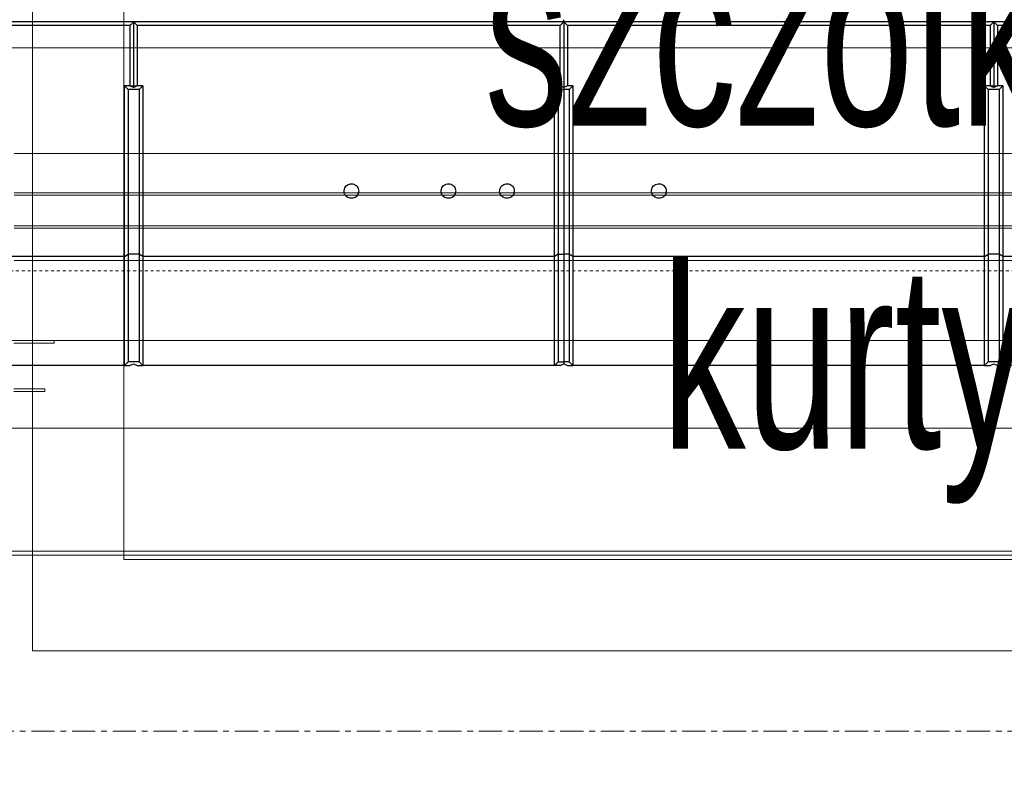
# Model space of a CAD drawing. Header units: millimetres. Extents: x -37728 to 44100, y 631619 to 691915.
# Tile 227 of 256: x 22473 to 23011, y 656547 to 656957. Entities that reach past the tile are written whole.
import ezdxf

# ---------------------------------------------------------------- set-up
doc = ezdxf.new("R2010")
doc.units = ezdxf.units.MM
doc.linetypes.add('__FK_przerywana', pattern=[0.32004, 0.16002, -0.16002])
doc.linetypes.add('Linia siatki', pattern=[2.2225, 1.27, -0.3175, 0.3175, -0.3175])
doc.layers.add('_XREF', color=7, linetype='Continuous')
doc.layers.add('Sonniger opisy', color=255, linetype='Continuous')
for name, color, linetype, lineweight in [('A-DETL-MBND', 252, 'Continuous', 5), ('A-FLOR', 252, 'Continuous', 5), ('A-WALL', 252, 'Continuous', 35), ('G-ANNO-TEXT', 252, 'Continuous', 5), ('I-FURN', 252, 'Continuous', 5), ('I-FURN-IDEN', 252, 'Continuous', 5), ('M-EQPM', 252, 'Continuous', 5), ('S-GRID', 252, 'Continuous', 5)]:
    doc.layers.add(name, color=color, linetype=linetype, lineweight=lineweight)
doc.styles.add('Arial Narrow_1', font='ARIALN.TTF', dxfattribs={"width": 0.8, "height": 10})

# ---------------------------------------------------------------- blocks, each defined once
blk = doc.blocks.new('G200E poziom')
at = {"color": 7, "linetype": 'Continuous'}
for p, q in [((23931.037, 12722.071), (23953.537, 12722.071)), ((23953.537, 12716.111), (23953.537, 12722.071)), ((23953.537, 12722.071), (23953.737, 12721.871)), ((23953.837, 12722.071), (23953.537, 12722.071)), ((23953.737, 12715.978), (23953.737, 12721.871)), ((23953.737, 12721.871), (23954.337, 12721.871)), ((23954.037, 12721.971), (23953.837, 12722.071)), ((23954.237, 12722.071), (23954.037, 12721.971)), ((23954.537, 12722.071), (23954.237, 12722.071)), ((23954.537, 12722.071), (23954.337, 12721.871)), ((23954.337, 12715.978), (23954.337, 12721.871)), ((23954.537, 12722.071), (23954.537, 12716.111)), ((23954.537, 12722.071), (23977.037, 12722.071)), ((23977.037, 12716.111), (23977.037, 12722.071)), ((23977.037, 12722.071), (23977.237, 12721.871)), ((23977.337, 12722.071), (23977.037, 12722.071)), ((23977.237, 12715.978), (23977.237, 12721.871)), ((23977.237, 12721.871), (23977.537, 12721.871)), ((23977.537, 12721.971), (23977.337, 12722.071)), ((23977.737, 12722.071), (23977.537, 12721.971)), ((23977.537, 12721.871), (23977.537, 12721.971)), ((23977.837, 12721.871), (23977.537, 12721.871)), ((23977.537, 12715.978), (23977.537, 12721.871)), ((23977.737, 12722.071), (23978.037, 12722.071)), ((23977.837, 12721.871), (23978.037, 12722.071)), ((23977.837, 12715.978), (23977.837, 12721.871)), ((23978.037, 12722.071), (23978.037, 12716.111)), ((23978.037, 12722.071), (24000.537, 12722.071)), ((24000.537, 12716.111), (24000.537, 12722.071)), ((24000.537, 12722.071), (24000.737, 12721.871)), ((24000.837, 12722.071), (24000.537, 12722.071)), ((24000.737, 12715.978), (24000.737, 12721.871)), ((24000.737, 12721.871), (24001.337, 12721.871)), ((24001.037, 12721.971), (24000.837, 12722.071)), ((24001.237, 12722.071), (24001.037, 12721.971)), ((24001.537, 12722.071), (24001.237, 12722.071)), ((24001.537, 12722.071), (24001.337, 12721.871)), ((24001.337, 12715.978), (24001.337, 12721.871)), ((24001.537, 12722.071), (24001.537, 12716.111)), ((24001.537, 12722.071), (24024.037, 12722.071)), ((23931.037, 12716.111), (23953.537, 12716.111)), ((23953.537, 12706.771), (23953.537, 12716.111)), ((23953.537, 12716.111), (23953.737, 12715.978)), ((23953.737, 12706.967), (23953.737, 12715.978)), ((23953.737, 12715.978), (23954.337, 12715.978)), ((23954.537, 12716.111), (23954.337, 12715.978)), ((23954.337, 12706.967), (23954.337, 12715.978)), ((23954.537, 12716.111), (23954.537, 12706.771)), ((23954.537, 12716.111), (23977.037, 12716.111)), ((23977.037, 12706.771), (23977.037, 12716.111)), ((23977.037, 12716.111), (23977.237, 12715.978)), ((23977.237, 12706.967), (23977.237, 12715.978)), ((23977.237, 12715.978), (23977.537, 12715.978)), ((23977.837, 12715.978), (23977.537, 12715.978)), ((23977.537, 12706.967), (23977.537, 12715.978)), ((23977.837, 12715.978), (23978.037, 12716.111)), ((23977.837, 12706.967), (23977.837, 12715.978)), ((23978.037, 12716.111), (23978.037, 12706.771)), ((23978.037, 12716.111), (24000.537, 12716.111)), ((24000.537, 12706.771), (24000.537, 12716.111)), ((24000.537, 12716.111), (24000.737, 12715.978)), ((24000.737, 12706.967), (24000.737, 12715.978)), ((24000.737, 12715.978), (24001.337, 12715.978)), ((24001.537, 12716.111), (24001.337, 12715.978)), ((24001.337, 12706.967), (24001.337, 12715.978)), ((24001.537, 12716.111), (24001.537, 12706.771)), ((24001.537, 12716.111), (24024.037, 12716.111)), ((23953.737, 12706.967), (23953.537, 12706.771)), ((23953.537, 12706.771), (23953.837, 12706.771)), ((23953.737, 12706.967), (23954.337, 12706.967)), ((23954.037, 12706.769), (23953.837, 12706.771)), ((23954.237, 12706.771), (23954.037, 12706.769)), ((23954.237, 12706.771), (23954.537, 12706.771)), ((23954.537, 12706.771), (23954.337, 12706.967)), ((23977.237, 12706.967), (23977.037, 12706.771)), ((23977.037, 12706.771), (23977.337, 12706.771)), ((23977.237, 12706.967), (23977.537, 12706.967)), ((23977.337, 12706.771), (23977.537, 12706.869)), ((23977.337, 12703.471), (23977.337, 12706.771)), ((23977.837, 12706.967), (23977.537, 12706.967)), ((23977.537, 12706.869), (23977.537, 12706.967)), ((23977.537, 12706.869), (23977.737, 12706.771)), ((23977.537, 12703.274), (23977.537, 12706.869)), ((23978.037, 12706.771), (23977.737, 12706.771)), ((23977.737, 12706.771), (23977.737, 12703.471)), ((23978.037, 12706.771), (23977.837, 12706.967)), ((24000.737, 12706.967), (24000.537, 12706.771)), ((24000.537, 12706.771), (24000.837, 12706.771)), ((24000.737, 12706.967), (24001.337, 12706.967)), ((24001.037, 12706.769), (24000.837, 12706.771)), ((24001.237, 12706.771), (24001.037, 12706.769)), ((24001.237, 12706.771), (24001.537, 12706.771)), ((24001.537, 12706.771), (24001.337, 12706.967)), ((23930.537, 12703.274), (23954.037, 12703.274)), ((23930.737, 12703.471), (23953.837, 12703.471)), ((23954.037, 12703.274), (23977.537, 12703.274)), ((23954.237, 12703.471), (23977.337, 12703.471)), ((23977.337, 12703.471), (23977.537, 12703.274)), ((23977.537, 12703.274), (23977.737, 12703.471)), ((23977.537, 12703.274), (24001.037, 12703.274)), ((23977.537, 12703.274), (23977.537, 12703.154)), ((23977.737, 12703.471), (24000.837, 12703.471)), ((24001.037, 12703.274), (24024.537, 12703.274)), ((24001.237, 12703.471), (24024.337, 12703.471))]:
    blk.add_line(p, q, dxfattribs=at)
for points, knots in [([(23971.937, 12712.521), (23971.941, 12712.476), (23971.95, 12712.386), (23972.02, 12712.266), (23972.122, 12712.175), (23972.249, 12712.123), (23972.385, 12712.117), (23972.516, 12712.155), (23972.627, 12712.235), (23972.705, 12712.347), (23972.742, 12712.478), (23972.734, 12712.615), (23972.68, 12712.742), (23972.587, 12712.843), (23972.466, 12712.908), (23972.331, 12712.929), (23972.197, 12712.904), (23972.078, 12712.837), (23971.989, 12712.734), (23971.943, 12712.622), (23971.939, 12712.549), (23971.937, 12712.521)], [0, 0, 0, 0, 0.053966, 0.107936, 0.161789, 0.215427, 0.268882, 0.322249, 0.375659, 0.429225, 0.483002, 0.536965, 0.591004, 0.644963, 0.698711, 0.752211, 0.805548, 0.858888, 0.912393, 0.966144, 1, 1, 1, 1]), ([(23980.237, 12712.521), (23980.241, 12712.476), (23980.25, 12712.386), (23980.32, 12712.266), (23980.422, 12712.175), (23980.549, 12712.123), (23980.685, 12712.117), (23980.816, 12712.155), (23980.927, 12712.235), (23981.005, 12712.347), (23981.042, 12712.478), (23981.034, 12712.615), (23980.98, 12712.742), (23980.887, 12712.843), (23980.766, 12712.908), (23980.631, 12712.929), (23980.497, 12712.904), (23980.378, 12712.837), (23980.289, 12712.734), (23980.243, 12712.622), (23980.239, 12712.549), (23980.237, 12712.521)], [0, 0, 0, 0, 0.0539658, 0.1079358, 0.1617886, 0.2154272, 0.2688805, 0.3222489, 0.3756592, 0.4292246, 0.4830017, 0.5369646, 0.5910036, 0.6449624, 0.6987111, 0.7522109, 0.8055486, 0.8588879, 0.912393, 0.9661443, 1, 1, 1, 1]), ([(23983.437, 12712.521), (23983.441, 12712.476), (23983.45, 12712.386), (23983.52, 12712.266), (23983.622, 12712.175), (23983.749, 12712.123), (23983.885, 12712.117), (23984.016, 12712.155), (23984.127, 12712.235), (23984.205, 12712.347), (23984.242, 12712.478), (23984.234, 12712.615), (23984.18, 12712.742), (23984.087, 12712.843), (23983.966, 12712.908), (23983.831, 12712.929), (23983.697, 12712.904), (23983.578, 12712.837), (23983.489, 12712.734), (23983.443, 12712.622), (23983.439, 12712.549), (23983.437, 12712.521)], [0, 0, 0, 0, 0.053966, 0.107935, 0.161788, 0.215428, 0.268882, 0.322249, 0.37566, 0.429225, 0.483002, 0.536965, 0.591004, 0.644964, 0.69871, 0.752212, 0.805548, 0.858888, 0.912393, 0.966144, 1, 1, 1, 1]), ([(23988.737, 12712.521), (23988.741, 12712.476), (23988.75, 12712.386), (23988.82, 12712.266), (23988.922, 12712.175), (23989.049, 12712.123), (23989.185, 12712.117), (23989.316, 12712.155), (23989.427, 12712.235), (23989.505, 12712.347), (23989.542, 12712.478), (23989.534, 12712.615), (23989.48, 12712.742), (23989.387, 12712.843), (23989.266, 12712.908), (23989.131, 12712.929), (23988.997, 12712.904), (23988.878, 12712.837), (23988.789, 12712.734), (23988.743, 12712.622), (23988.739, 12712.549), (23988.737, 12712.521)], [0, 0, 0, 0, 0.0539658, 0.1079358, 0.1617886, 0.2154262, 0.2688806, 0.3222501, 0.3756586, 0.4292239, 0.4830011, 0.5369638, 0.5910038, 0.6449618, 0.6987104, 0.7522103, 0.8055479, 0.8588883, 0.9123935, 0.9661443, 1, 1, 1, 1]), ([(23953.837, 12706.771), (23953.853, 12706.779), (23953.887, 12706.796), (23953.953, 12706.828), (23954.003, 12706.853), (23954.037, 12706.869)], [0, 0, 0, 0, 0.249995, 0.500002, 1, 1, 1, 1]), ([(23953.837, 12703.471), (23953.837, 12704.021), (23953.837, 12705.121), (23953.837, 12706.221), (23953.837, 12706.771)], [0, 0, 0, 0, 0.5, 1, 1, 1, 1]), ([(23954.037, 12706.869), (23954.07, 12706.853), (23954.12, 12706.828), (23954.187, 12706.796), (23954.22, 12706.779), (23954.237, 12706.771)], [0, 0, 0, 0, 0.5, 0.750001, 1, 1, 1, 1]), ([(23954.037, 12706.769), (23954.037, 12706.788), (23954.037, 12706.821), (23954.037, 12706.854), (23954.037, 12706.869)], [0, 0, 0, 0, 0.559993, 1, 1, 1, 1]), ([(23954.037, 12703.274), (23954.037, 12703.926), (23954.037, 12705.091), (23954.037, 12706.257), (23954.037, 12706.769)], [0, 0, 0, 0, 0.559971, 1, 1, 1, 1]), ([(23954.237, 12703.471), (23954.237, 12704.021), (23954.237, 12705.121), (23954.237, 12706.221), (23954.237, 12706.771)], [0, 0, 0, 0, 0.5, 1, 1, 1, 1]), ([(24000.837, 12706.771), (24000.853, 12706.779), (24000.887, 12706.796), (24000.953, 12706.828), (24001.003, 12706.853), (24001.037, 12706.869)], [0, 0, 0, 0, 0.249996, 0.499995, 1, 1, 1, 1]), ([(24000.837, 12703.471), (24000.837, 12704.021), (24000.837, 12705.121), (24000.837, 12706.221), (24000.837, 12706.771)], [0, 0, 0, 0, 0.5, 1, 1, 1, 1]), ([(24001.037, 12706.869), (24001.07, 12706.853), (24001.12, 12706.828), (24001.187, 12706.796), (24001.22, 12706.779), (24001.237, 12706.771)], [0, 0, 0, 0, 0.499995, 0.749999, 1, 1, 1, 1]), ([(24001.037, 12706.769), (24001.037, 12706.788), (24001.037, 12706.821), (24001.037, 12706.854), (24001.037, 12706.869)], [0, 0, 0, 0, 0.559993, 1, 1, 1, 1]), ([(24001.037, 12703.274), (24001.037, 12703.926), (24001.037, 12705.091), (24001.037, 12706.257), (24001.037, 12706.769)], [0, 0, 0, 0, 0.559971, 1, 1, 1, 1]), ([(24001.237, 12703.471), (24001.237, 12704.021), (24001.237, 12705.121), (24001.237, 12706.221), (24001.237, 12706.771)], [0, 0, 0, 0, 0.5, 1, 1, 1, 1]), ([(23953.837, 12703.471), (23953.862, 12703.446), (23953.908, 12703.401), (23953.974, 12703.336), (23954.016, 12703.295), (23954.037, 12703.274)], [0, 0, 0, 0, 0.373239, 0.686621, 1, 1, 1, 1]), ([(23954.037, 12703.274), (23954.062, 12703.298), (23954.107, 12703.344), (23954.174, 12703.409), (23954.216, 12703.45), (23954.237, 12703.471)], [0, 0, 0, 0, 0.37324, 0.686622, 1, 1, 1, 1]), ([(24000.837, 12703.471), (24000.862, 12703.446), (24000.908, 12703.401), (24000.974, 12703.336), (24001.016, 12703.295), (24001.037, 12703.274)], [0, 0, 0, 0, 0.373236, 0.6866229, 1, 1, 1, 1]), ([(24001.037, 12703.274), (24001.062, 12703.298), (24001.107, 12703.344), (24001.174, 12703.409), (24001.216, 12703.45), (24001.237, 12703.471)], [0, 0, 0, 0, 0.3732327, 0.6866263, 1, 1, 1, 1])]:
    blk.add_open_spline(points, degree=3, knots=knots, dxfattribs=at)
blk = doc.blocks.new('A$Cb58f729f')
at = {"layer": 'Sonniger opisy', "color": 0, "transparency": 33554687}
blk.add_blockref('G200E poziom', (-24049.891, -12688.774), dxfattribs=at)
blk = doc.blocks.new('HVAC_Air-Curtains_Tecnosystemi_Air-For3-Wall - 1000-V1-__-00_00 Przyziemie PB')
at = {"layer": 'M-EQPM', "color": 252}
for p, q in [((63964.253, 65693.662), (63808.453, 65693.662)), ((63961.353, 65687.882), (63811.353, 65687.882)), ((63811.353, 65685.722), (63961.353, 65685.722)), ((63961.353, 65685.602), (63811.353, 65685.602)), ((63811.353, 65683.922), (63961.353, 65683.922)), ((63961.353, 65683.802), (63811.353, 65683.802)), ((63811.353, 65682.032), (63961.353, 65682.032)), ((63964.253, 65677.662), (63808.453, 65677.662)), ((63811.33, 65677.662), (63813.533, 65677.662)), ((63813.533, 65677.512), (63811.332, 65677.512)), ((63813.533, 65677.662), (63813.533, 65677.512)), ((63813.033, 65674.862), (63811.328, 65674.862)), ((63811.329, 65675.012), (63813.033, 65675.012)), ((63813.033, 65675.012), (63813.033, 65674.862))]:
    blk.add_line(p, q, dxfattribs=at)
blk = doc.blocks.new('Wycieraczka wew1 - Wycieraczka wew 2-9214828-__-00_00 Przyziemie PB')
at = {"layer": 'I-FURN', "color": 252}
for p, q in [((-75, -15), (-75, -75)), ((-75, -75), (-75, -15)), ((-70, -70), (-70, -20)), ((70, -70), (-70, -70)), ((-75, -75), (75, -75)), ((75, -75), (-75, -75))]:
    blk.add_line(p, q, dxfattribs=at)
blk = doc.blocks.new('A$C4e31ac75')
at = {"layer": 'A-DETL-MBND', "linetype": '__FK_przerywana'}
blk.add_line((-432.7, 153.85), (-765.2, 153.85), dxfattribs=at)
at = {"layer": 'A-FLOR'}
for p, q in [((-501.95, 138.516), (-695.95, 138.516)), ((-695.95, 138.3), (-501.95, 138.3))]:
    blk.add_line(p, q, dxfattribs=at)
at = {"layer": 'A-WALL', "lineweight": 5}
blk.add_line((-695.95, 145.25), (-501.95, 145.25), dxfattribs=at)
at = {"layer": 'S-GRID', "linetype": 'Linia siatki'}
blk.add_line((-1273.082, 128.673), (156.703, 128.673), dxfattribs=at)
at = {"layer": 'I-FURN'}
blk.add_blockref('Wycieraczka wew1 - Wycieraczka wew 2-9214828-__-00_00 Przyziemie PB', (-597.95, 208.073), dxfattribs=at)
at = {"layer": 'M-EQPM'}
blk.add_blockref('HVAC_Air-Curtains_Tecnosystemi_Air-For3-Wall - 1000-V1-__-00_00 Przyziemie PB', (-64485.303, -65527.612), dxfattribs=at)
at = {"layer": 'G-ANNO-TEXT', "insert": (-638.558, 154.134), "char_height": 10, "width": 96.52317, "attachment_point": 1, "style": 'Arial Narrow_1'}
blk.add_mtext('kurtyna powietrzna', dxfattribs=at)
at = {"layer": 'I-FURN-IDEN', "char_height": 10, "attachment_point": 1, "style": 'Arial Narrow_1'}
for s, insert, width in [('wycieraczka wewn', (-655.387, 188.988), 94.59912), ('szczotkowo- gumowa', (-648.243, 171.791), 109.35017)]:
    blk.add_mtext(s, dxfattribs=dict(at, insert=insert, width=width))

msp = doc.modelspace()

# ---------------------------------------------------------------- block references
at = {"layer": '_XREF', "xscale": 10, "yscale": 10, "zscale": 10}
msp.add_blockref('A$C4e31ac75', (29209.47, 655281.12), dxfattribs=at)

# ---------------------------------------------------------------- next in the draw order: block references
at = {"xscale": 10, "yscale": 10, "zscale": 10, "rotation": 180}
msp.add_blockref('A$Cb58f729f', (22046.71, 657100.76), dxfattribs=at)

doc.saveas('drawing.dxf')
